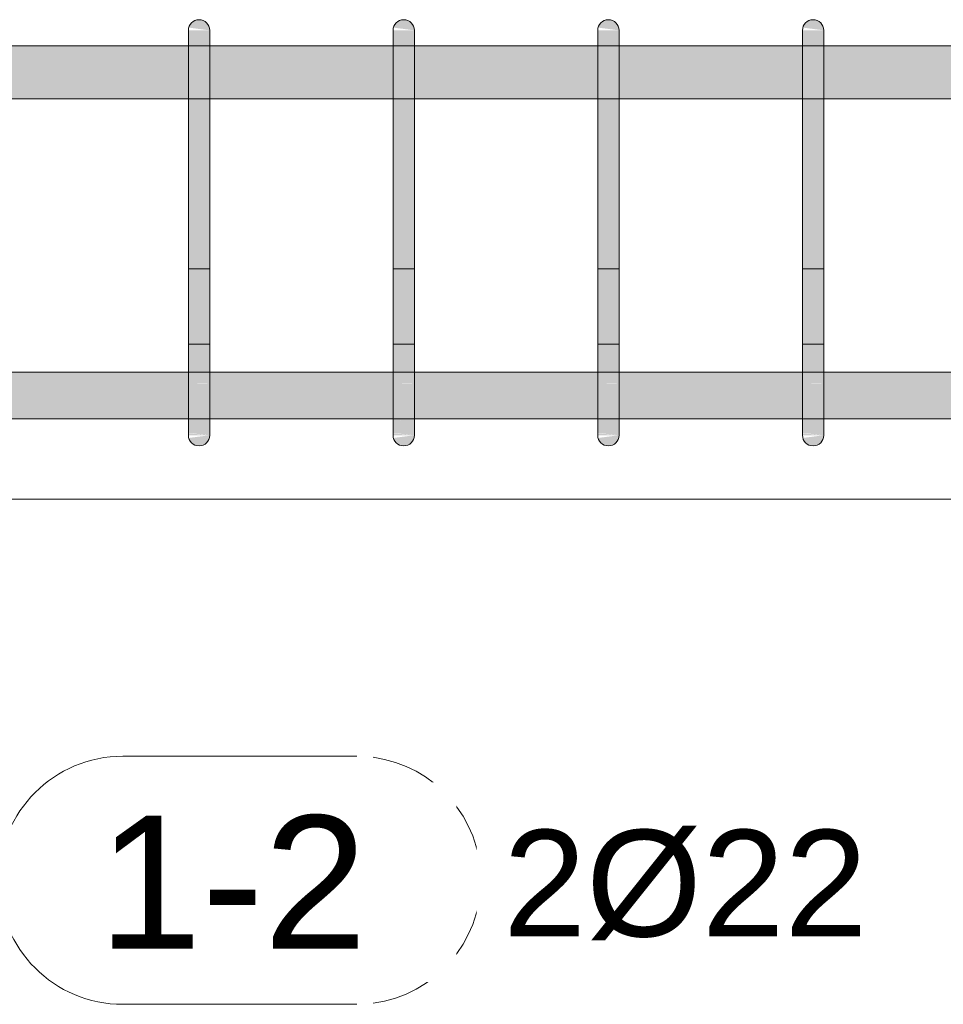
# Model space of a CAD drawing. Header units: millimetres. Extents: x 4307 to 42792, y 1610 to 10025.
# Tile 81 of 256: x 15406 to 15839, y 5383 to 5845. Entities that reach past the tile are written whole.
import ezdxf

# ---------------------------------------------------------------- set-up
doc = ezdxf.new("R2010")
doc.units = ezdxf.units.MM
for name, color, linetype, lineweight in [('S-BEAM', 12, 'Continuous', 9), ('S-RBAR', 171, 'Continuous', 5), ('S-RBAR-IDEN', 171, 'Continuous', 5)]:
    doc.layers.add(name, color=color, linetype=linetype, lineweight=lineweight)
doc.styles.add('Arial', font='arial.ttf', dxfattribs={"height": 50})
doc.styles.add('Arial_1', font='arial.ttf', dxfattribs={"height": 62.5})

# ---------------------------------------------------------------- blocks, each defined once
blk = doc.blocks.new('Popisek výztuže - _Typ_ množství_PRAVÝ-500031-V1')
at = {"layer": 'S-RBAR-IDEN'}
for p, q in [((6694.54, 8583.84), (6584.84, 8583.84)), ((6584.84, 8467.41), (6694.54, 8467.41))]:
    blk.add_line(p, q, dxfattribs=at)
for centre, start, end in [((6584.84, 8525.62), 90, 270), ((6694.54, 8525.62), 277.6434, 82.3566)]:
    blk.add_arc(centre, 58.22, start, end, dxfattribs=at)

msp = doc.modelspace()

# ---------------------------------------------------------------- hatches: boundary and pattern name
at = {"layer": 'S-RBAR'}
for points in [[(15495, 5840), (15494.83, 5841.29), (15494.33, 5842.5), (15493.54, 5843.54), (15492.5, 5844.33), (15491.29, 5844.83), (15490, 5845), (15488.71, 5844.83), (15487.5, 5844.33), (15486.46, 5843.54), (15485.67, 5842.5), (15485.17, 5841.29), (15494.83, 5840.02)], [(15591.02, 5840), (15590.85, 5841.29), (15590.35, 5842.5), (15589.55, 5843.54), (15588.52, 5844.33), (15587.31, 5844.83), (15586.02, 5845), (15584.72, 5844.83), (15583.52, 5844.33), (15582.48, 5843.54), (15581.69, 5842.5), (15581.19, 5841.29), (15590.85, 5840.02)], [(15687.03, 5840), (15686.86, 5841.29), (15686.36, 5842.5), (15685.57, 5843.54), (15684.53, 5844.33), (15683.33, 5844.83), (15682.03, 5845), (15680.74, 5844.83), (15679.53, 5844.33), (15678.5, 5843.54), (15677.7, 5842.5), (15677.2, 5841.29), (15686.86, 5840.02)], [(15783.05, 5840), (15782.88, 5841.29), (15782.38, 5842.5), (15781.58, 5843.54), (15780.55, 5844.33), (15779.34, 5844.83), (15778.05, 5845), (15776.75, 5844.83), (15775.55, 5844.33), (15774.51, 5843.54), (15773.72, 5842.5), (15773.22, 5841.29), (15782.88, 5840.02)], [(15495, 5815), (15495, 5840), (15485, 5840), (15485, 5815)], [(15591.02, 5815), (15591.02, 5840), (15581.02, 5840), (15581.02, 5815)], [(15687.03, 5815), (15687.03, 5840), (15677.03, 5840), (15677.03, 5815)], [(15783.05, 5815), (15783.05, 5840), (15773.05, 5840), (15773.05, 5815)], [(15495, 5675), (15495, 5815), (15485, 5815), (15485, 5675)], [(15591.02, 5675), (15591.02, 5815), (15581.02, 5815), (15581.02, 5675)], [(15687.03, 5675), (15687.03, 5815), (15677.03, 5815), (15677.03, 5675)], [(15783.05, 5675), (15783.05, 5815), (15773.05, 5815), (15773.05, 5675)], [(15490, 5645), (15491.29, 5645.17), (15492.5, 5645.67), (15493.54, 5646.46), (15494.33, 5647.5), (15494.83, 5648.71), (15494.83, 5649.98), (15485.17, 5648.71), (15485.67, 5647.5), (15486.46, 5646.46), (15487.5, 5645.67), (15488.71, 5645.17)], [(15586.02, 5645), (15587.31, 5645.17), (15588.52, 5645.67), (15589.55, 5646.46), (15590.35, 5647.5), (15590.85, 5648.71), (15590.85, 5649.98), (15581.19, 5648.71), (15581.69, 5647.5), (15582.48, 5646.46), (15583.52, 5645.67), (15584.72, 5645.17)], [(15682.03, 5645), (15683.33, 5645.17), (15684.53, 5645.67), (15685.57, 5646.46), (15686.36, 5647.5), (15686.86, 5648.71), (15686.86, 5649.98), (15677.2, 5648.71), (15677.7, 5647.5), (15678.5, 5646.46), (15679.53, 5645.67), (15680.74, 5645.17)], [(15778.05, 5645), (15779.34, 5645.17), (15780.55, 5645.67), (15781.58, 5646.46), (15782.38, 5647.5), (15782.88, 5648.71), (15782.88, 5649.98), (15773.22, 5648.71), (15773.72, 5647.5), (15774.51, 5646.46), (15775.55, 5645.67), (15776.75, 5645.17)]]:
    msp.add_hatch(color=7, dxfattribs=at).paths.add_polyline_path(points)
h = msp.add_hatch(color=7, dxfattribs=at)
h.paths.add_polyline_path([(17639.32, 5807.8), (17645, 5807.8), (17645, 5832.8), (17480.45, 5832.8), (17480.45, 5807.8), (17600.05, 5807.8)])
h.paths.add_polyline_path([(12385, 5807.8), (12548.61, 5807.8), (12548.61, 5832.8), (12385, 5832.8)])
h.paths.add_polyline_path([(14935, 5807.8), (14935, 5832.8), (14895, 5832.8), (14895, 5807.8), (14929.93, 5807.8)])
h.paths.add_polyline_path([(14995, 5807.8), (15035, 5807.8), (15035, 5832.8), (14995, 5832.8), (14995, 5815)])
h.paths.add_polyline_path([(17470.45, 5807.8), (17470.45, 5832.8), (17291.37, 5832.8), (17291.37, 5807.8), (17442.99, 5807.8)])
h.paths.add_polyline_path([(14945, 5807.8), (14985, 5807.8), (14985, 5832.8), (14945, 5832.8), (14945, 5815)])
h.paths.add_polyline_path([(12558.61, 5807.8), (12737.69, 5807.8), (12737.69, 5832.8), (12558.61, 5832.8), (12558.61, 5815)])
h.paths.add_polyline_path([(15045, 5807.8), (15085, 5807.8), (15085, 5832.8), (15045, 5832.8), (15045, 5815)])
h.paths.add_polyline_path([(14885, 5807.8), (14885, 5832.8), (14845, 5832.8), (14845, 5807.8), (14851.39, 5807.8)])
h.paths.add_polyline_path([(12747.69, 5807.8), (12926.77, 5807.8), (12926.77, 5832.8), (12747.69, 5832.8), (12747.69, 5815)])
h.paths.add_polyline_path([(14835, 5807.8), (14835, 5832.8), (14795, 5832.8), (14795, 5807.8), (14812.13, 5807.8)])
h.paths.add_polyline_path([(15095, 5807.8), (15135, 5807.8), (15135, 5832.8), (15095, 5832.8), (15095, 5815)])
h.paths.add_polyline_path([(17281.37, 5807.8), (17281.37, 5832.8), (17102.29, 5832.8), (17102.29, 5807.8), (17128.85, 5807.8)])
h.paths.add_polyline_path([(15145, 5807.8), (15185, 5807.8), (15185, 5832.8), (15145, 5832.8), (15145, 5815)])
h.paths.add_polyline_path([(17092.29, 5807.8), (17092.29, 5832.8), (16913.2, 5832.8), (16913.2, 5807.8), (17089.59, 5807.8)])
h.paths.add_polyline_path([(14785, 5807.8), (14785, 5832.8), (14745, 5832.8), (14745, 5807.8), (14772.86, 5807.8)])
h.paths.add_polyline_path([(15195, 5807.8), (15235, 5807.8), (15235, 5832.8), (15195, 5832.8), (15195, 5815)])
h.paths.add_polyline_path([(14735, 5807.8), (14735, 5832.8), (14695, 5832.8), (14695, 5807.8), (14733.59, 5807.8)])
h.paths.add_polyline_path([(12936.77, 5807.8), (13115.85, 5807.8), (13115.85, 5832.8), (12936.77, 5832.8), (12936.77, 5815)])
h.paths.add_polyline_path([(16903.2, 5807.8), (16903.2, 5832.8), (16743.2, 5832.8), (16743.2, 5807.8), (16893.25, 5807.8)])
h.paths.add_polyline_path([(15245, 5807.8), (15285, 5807.8), (15285, 5832.8), (15245, 5832.8), (15245, 5815)])
h.paths.add_polyline_path([(15295, 5807.8), (15335, 5807.8), (15335, 5832.8), (15295, 5832.8), (15295, 5815)])
h.paths.add_polyline_path([(14685, 5807.8), (14685, 5832.8), (14645, 5832.8), (14645, 5807.8), (14655.06, 5807.8)])
h.paths.add_polyline_path([(15345, 5807.8), (15385, 5807.8), (15385, 5832.8), (15345, 5832.8), (15345, 5815)])
h.paths.add_polyline_path([(13125.85, 5807.8), (13286.8, 5807.8), (13286.8, 5832.8), (13125.85, 5832.8), (13125.85, 5815)])
h.paths.add_polyline_path([(14635, 5807.8), (14635, 5832.8), (14545, 5832.8), (14545, 5807.8), (14615.8, 5807.8)])
h.paths.add_polyline_path([(13296.8, 5807.8), (13382.81, 5807.8), (13382.81, 5832.8), (13296.8, 5832.8), (13296.8, 5815)])
h.paths.add_polyline_path([(15395, 5807.8), (15485, 5807.8), (15485, 5832.8), (15395, 5832.8), (15395, 5815)])
h.paths.add_polyline_path([(16733.2, 5807.8), (16733.2, 5832.8), (16647.19, 5832.8), (16647.19, 5807.8), (16657.66, 5807.8)])
h.paths.add_polyline_path([(15495, 5807.8), (15581.02, 5807.8), (15581.02, 5832.8), (15495, 5832.8), (15495, 5815)])
h.paths.add_polyline_path([(16637.19, 5807.8), (16637.19, 5832.8), (16551.17, 5832.8), (16551.17, 5807.8), (16579.12, 5807.8)])
h.paths.add_polyline_path([(14535, 5807.8), (14535, 5832.8), (14448.98, 5832.8), (14448.98, 5807.8), (14458.73, 5807.8)])
h.paths.add_polyline_path([(13392.81, 5807.8), (13478.83, 5807.8), (13478.83, 5832.8), (13392.81, 5832.8), (13392.81, 5815)])
h.paths.add_polyline_path([(14438.98, 5807.8), (14438.98, 5832.8), (14352.97, 5832.8), (14352.97, 5807.8), (14380.2, 5807.8)])
h.paths.add_polyline_path([(15591.02, 5807.8), (15677.03, 5807.8), (15677.03, 5832.8), (15591.02, 5832.8), (15591.02, 5815)])
h.paths.add_polyline_path([(16541.17, 5807.8), (16541.17, 5832.8), (16455.16, 5832.8), (16455.16, 5807.8), (16500.59, 5807.8)])
h.paths.add_polyline_path([(14342.97, 5807.8), (14342.97, 5832.8), (14256.95, 5832.8), (14256.95, 5807.8), (14301.66, 5807.8)])
h.paths.add_polyline_path([(15687.03, 5807.8), (15773.05, 5807.8), (15773.05, 5832.8), (15687.03, 5832.8), (15687.03, 5815)])
h.paths.add_polyline_path([(13488.83, 5807.8), (13574.84, 5807.8), (13574.84, 5832.8), (13488.83, 5832.8), (13488.83, 5815)])
h.paths.add_polyline_path([(14246.95, 5807.8), (14246.95, 5832.8), (14160.94, 5832.8), (14160.94, 5807.8), (14223.13, 5807.8)])
h.paths.add_polyline_path([(15783.05, 5807.8), (15869.06, 5807.8), (15869.06, 5832.8), (15783.05, 5832.8), (15783.05, 5815)])
h.paths.add_polyline_path([(16445.16, 5807.8), (16445.16, 5832.8), (16359.14, 5832.8), (16359.14, 5807.8), (16422.06, 5807.8)])
h.paths.add_polyline_path([(14150.94, 5807.8), (14150.94, 5832.8), (14064.92, 5832.8), (14064.92, 5807.8), (14144.6, 5807.8)])
h.paths.add_polyline_path([(13584.84, 5807.8), (13670.86, 5807.8), (13670.86, 5832.8), (13584.84, 5832.8), (13584.84, 5815)])
h.paths.add_polyline_path([(15879.06, 5807.8), (15965.08, 5807.8), (15965.08, 5832.8), (15879.06, 5832.8), (15879.06, 5815)])
h.paths.add_polyline_path([(14054.92, 5807.8), (14054.92, 5832.8), (13968.91, 5832.8), (13968.91, 5807.8), (13987.53, 5807.8)])
h.paths.add_polyline_path([(16349.14, 5807.8), (16349.14, 5832.8), (16263.13, 5832.8), (16263.13, 5807.8), (16343.52, 5807.8)])
h.paths.add_polyline_path([(15975.08, 5807.8), (16061.09, 5807.8), (16061.09, 5832.8), (15975.08, 5832.8), (15975.08, 5815)])
h.paths.add_polyline_path([(13958.91, 5807.8), (13958.91, 5832.8), (13872.89, 5832.8), (13872.89, 5807.8), (13909, 5807.8)])
h.paths.add_polyline_path([(16071.09, 5807.8), (16157.11, 5807.8), (16157.11, 5832.8), (16071.09, 5832.8), (16071.09, 5815)])
h.paths.add_polyline_path([(13680.86, 5807.8), (13766.87, 5807.8), (13766.87, 5832.8), (13680.86, 5832.8), (13680.86, 5815)])
h.paths.add_polyline_path([(16253.13, 5807.8), (16253.13, 5832.8), (16167.11, 5832.8), (16167.11, 5807.8), (16186.46, 5807.8)])
h.paths.add_polyline_path([(13862.89, 5807.8), (13862.89, 5832.8), (13776.87, 5832.8), (13776.87, 5807.8), (13830.46, 5807.8)])
h = msp.add_hatch(color=7, dxfattribs=at)
h.paths.add_polyline_path([(15495, 5657.64), (15581.02, 5657.92), (15581.02, 5679.64), (15495, 5679.64), (15495, 5657.92)])
h.paths.add_polyline_path([(20285, 5657.64), (20285, 5679.64), (20245, 5679.64), (20245, 5657.64), (20270.18, 5657.64)])
h.paths.add_polyline_path([(15479.66, 5657.64), (15485, 5657.92), (15485, 5679.64), (15395, 5679.64), (15395, 5657.64), (15401.13, 5657.64)])
h.paths.add_polyline_path([(19406.31, 5657.64), (19450.94, 5657.92), (19450.94, 5679.64), (19364.92, 5679.64), (19364.92, 5657.64), (19367.05, 5657.64)])
h.paths.add_polyline_path([(19354.92, 5657.64), (19354.92, 5679.64), (19268.91, 5679.64), (19268.91, 5657.64), (19327.78, 5657.64)])
h.paths.add_polyline_path([(15591.02, 5657.64), (15677.03, 5657.92), (15677.03, 5679.64), (15591.02, 5679.64), (15591.02, 5657.92)])
h.paths.add_polyline_path([(15095, 5657.64), (15135, 5657.92), (15135, 5679.64), (15095, 5679.64), (15095, 5657.92)])
h.paths.add_polyline_path([(20302.3, 5657.64), (20302.3, 5679.64), (20295, 5679.64), (20295, 5657.64)])
h.paths.add_polyline_path([(15687.03, 5657.64), (15773.05, 5657.92), (15773.05, 5679.64), (15687.03, 5679.64), (15687.03, 5657.92)])
h.paths.add_polyline_path([(19484.85, 5657.64), (19546.95, 5657.92), (19546.95, 5679.64), (19460.94, 5679.64), (19460.94, 5657.64)])
h.paths.add_polyline_path([(15783.05, 5657.64), (15869.06, 5657.92), (15869.06, 5679.64), (15783.05, 5679.64), (15783.05, 5657.92)])
h.paths.add_polyline_path([(15385, 5657.64), (15385, 5679.64), (15345, 5679.64), (15345, 5657.64), (15361.86, 5657.64)])
h.paths.add_polyline_path([(19258.91, 5657.64), (19258.91, 5679.64), (19172.89, 5679.64), (19172.89, 5657.64), (19249.25, 5657.64)])
h.paths.add_polyline_path([(20235, 5657.64), (20235, 5679.64), (20195, 5679.64), (20195, 5657.64), (20230.91, 5657.64)])
h.paths.add_polyline_path([(15879.06, 5657.64), (15965.08, 5657.92), (15965.08, 5679.64), (15879.06, 5679.64), (15879.06, 5657.92)])
h.paths.add_polyline_path([(15975.08, 5657.64), (16061.09, 5657.92), (16061.09, 5679.64), (15975.08, 5679.64), (15975.08, 5657.92)])
h.paths.add_polyline_path([(19556.95, 5657.64), (19642.97, 5657.92), (19642.97, 5679.64), (19556.95, 5679.64), (19556.95, 5657.92)])
h.paths.add_polyline_path([(19162.89, 5657.64), (19162.89, 5679.64), (19076.87, 5679.64), (19076.87, 5657.64), (19131.45, 5657.64)])
h.paths.add_polyline_path([(15145, 5657.64), (15185, 5657.92), (15185, 5679.64), (15145, 5679.64), (15145, 5657.92)])
h.paths.add_polyline_path([(16071.09, 5657.64), (16157.11, 5657.92), (16157.11, 5679.64), (16071.09, 5679.64), (16071.09, 5657.92)])
h.paths.add_polyline_path([(19066.87, 5657.64), (19066.87, 5679.64), (18980.86, 5679.64), (18980.86, 5657.64), (19052.91, 5657.64)])
h.paths.add_polyline_path([(16167.11, 5657.64), (16253.13, 5657.92), (16253.13, 5679.64), (16167.11, 5679.64), (16167.11, 5657.92)])
h.paths.add_polyline_path([(15085, 5657.64), (15085, 5679.64), (15045, 5679.64), (15045, 5657.64), (15047.73, 5657.64)])
h.paths.add_polyline_path([(20185, 5657.64), (20185, 5679.64), (20145, 5679.64), (20145, 5657.64), (20152.38, 5657.64)])
h.paths.add_polyline_path([(16263.13, 5657.64), (16349.14, 5657.92), (16349.14, 5679.64), (16263.13, 5679.64), (16263.13, 5657.92)])
h.paths.add_polyline_path([(15335, 5657.64), (15335, 5679.64), (15295, 5679.64), (15295, 5657.64), (15322.59, 5657.64)])
h.paths.add_polyline_path([(20135, 5657.64), (20135, 5679.64), (20095, 5679.64), (20095, 5657.64), (20113.11, 5657.64)])
h.paths.add_polyline_path([(16359.14, 5657.64), (16445.16, 5657.92), (16445.16, 5679.64), (16359.14, 5679.64), (16359.14, 5657.92)])
h.paths.add_polyline_path([(18970.86, 5657.64), (18970.86, 5679.64), (18884.84, 5679.64), (18884.84, 5657.64), (18935.12, 5657.64)])
h.paths.add_polyline_path([(19652.97, 5657.64), (19738.98, 5657.92), (19738.98, 5679.64), (19652.97, 5679.64), (19652.97, 5657.92)])
h.paths.add_polyline_path([(16455.16, 5657.64), (16541.17, 5657.92), (16541.17, 5679.64), (16455.16, 5679.64), (16455.16, 5657.92)])
h.paths.add_polyline_path([(18874.84, 5657.64), (18874.84, 5679.64), (18788.83, 5679.64), (18788.83, 5657.64), (18856.58, 5657.64)])
h.paths.add_polyline_path([(16551.17, 5657.64), (16637.19, 5657.92), (16637.19, 5679.64), (16551.17, 5679.64), (16551.17, 5657.92)])
h.paths.add_polyline_path([(20085, 5657.64), (20085, 5679.64), (20045, 5679.64), (20045, 5657.64), (20073.85, 5657.64)])
h.paths.add_polyline_path([(16647.19, 5657.64), (16733.2, 5657.92), (16733.2, 5679.64), (16647.19, 5679.64), (16647.19, 5657.92)])
h.paths.add_polyline_path([(15285, 5657.64), (15285, 5679.64), (15245, 5679.64), (15245, 5657.64), (15283.33, 5657.64)])
h.paths.add_polyline_path([(18778.83, 5657.64), (18778.83, 5679.64), (18692.81, 5679.64), (18692.81, 5657.64), (18778.05, 5657.64)])
h.paths.add_polyline_path([(16743.2, 5657.64), (16903.2, 5657.92), (16903.2, 5679.64), (16743.2, 5679.64), (16743.2, 5657.92)])
h.paths.add_polyline_path([(16913.2, 5657.64), (17092.29, 5657.92), (17092.29, 5679.64), (16913.2, 5679.64), (16913.2, 5657.92)])
h.paths.add_polyline_path([(20035, 5657.64), (20035, 5679.64), (19995, 5679.64), (19995, 5657.64), (20034.58, 5657.64)])
h.paths.add_polyline_path([(18682.81, 5657.64), (18682.81, 5679.64), (18596.8, 5679.64), (18596.8, 5657.64), (18660.25, 5657.64)])
h.paths.add_polyline_path([(17102.29, 5657.64), (17281.37, 5657.92), (17281.37, 5679.64), (17102.29, 5679.64), (17102.29, 5657.92)])
h.paths.add_polyline_path([(19748.98, 5657.64), (19835, 5657.92), (19835, 5679.64), (19748.98, 5679.64), (19748.98, 5657.92)])
h.paths.add_polyline_path([(18586.8, 5657.64), (18586.8, 5679.64), (18425.85, 5679.64), (18425.85, 5657.64), (18581.72, 5657.64)])
h.paths.add_polyline_path([(17291.37, 5657.64), (17470.45, 5657.92), (17470.45, 5679.64), (17291.37, 5679.64), (17291.37, 5657.92)])
h.paths.add_polyline_path([(19985, 5657.64), (19985, 5679.64), (19945, 5679.64), (19945, 5657.64), (19956.05, 5657.64)])
h.paths.add_polyline_path([(15195, 5657.64), (15235, 5657.92), (15235, 5679.64), (15195, 5679.64), (15195, 5657.92)])
h.paths.add_polyline_path([(17480.45, 5657.64), (17659.53, 5657.92), (17659.53, 5679.64), (17480.45, 5679.64), (17480.45, 5657.92)])
h.paths.add_polyline_path([(17669.53, 5657.64), (17848.61, 5657.92), (17848.61, 5679.64), (17669.53, 5679.64), (17669.53, 5657.92)])
h.paths.add_polyline_path([(19935, 5657.64), (19935, 5679.64), (19845, 5679.64), (19845, 5657.64), (19916.78, 5657.64)])
h.paths.add_polyline_path([(17858.61, 5657.64), (18037.69, 5657.92), (18037.69, 5679.64), (17858.61, 5679.64), (17858.61, 5657.92)])
h.paths.add_polyline_path([(18415.85, 5657.64), (18415.85, 5679.64), (18236.77, 5679.64), (18236.77, 5657.64), (18385.38, 5657.64)])
h.paths.add_polyline_path([(18047.69, 5657.64), (18226.77, 5657.92), (18226.77, 5679.64), (18047.69, 5679.64), (18047.69, 5657.92)])
h.paths.add_polyline_path([(15027.7, 5657.64), (15035, 5657.92), (15035, 5679.64), (15027.7, 5679.64), (15027.7, 5657.92)])
h = msp.add_hatch(color=7, dxfattribs=at)
h.paths.add_polyline_path([(15495, 5653.08), (15495, 5653.74), (15493.64, 5653.89), (15492.8, 5653.51)])
h.paths.add_polyline_path([(15489.51, 5655.53), (15487.83, 5657.49), (15485, 5657.92), (15485, 5656.75)])
h.paths.add_polyline_path([(15495, 5661.72), (15495, 5663.44), (15485, 5665.43), (15489.72, 5661.91)])
h.paths.add_polyline_path([(15485, 5674.03), (15495, 5674.24), (15495, 5675), (15485, 5675)])
h = msp.add_hatch(color=7, dxfattribs=at)
h.paths.add_polyline_path([(15495, 5650), (15495, 5653.08), (15492.8, 5653.51), (15493.64, 5653.89), (15495, 5653.74), (15495, 5661.72), (15490.47, 5661.99), (15485, 5665.43), (15485, 5658.15), (15487.97, 5657.32), (15489.51, 5655.53), (15485, 5656.75), (15485.17, 5650.99), (15487.09, 5650.85), (15491.29, 5650.4)])
h.paths.add_polyline_path([(15485, 5650), (15495, 5650), (15485, 5650.85)])
h.paths.add_polyline_path([(15495, 5663.44), (15495, 5674.24), (15492.97, 5674.03), (15485, 5674.03), (15485, 5665.43)])
h = msp.add_hatch(color=7, dxfattribs=at)
h.paths.add_polyline_path([(15591.02, 5653.08), (15591.02, 5653.74), (15589.66, 5653.89), (15588.81, 5653.51)])
h.paths.add_polyline_path([(15585.52, 5655.53), (15583.84, 5657.49), (15581.02, 5657.92), (15581.02, 5656.75)])
h.paths.add_polyline_path([(15591.02, 5661.72), (15591.02, 5663.44), (15581.02, 5665.43), (15585.74, 5661.91)])
h.paths.add_polyline_path([(15581.02, 5674.03), (15591.02, 5674.24), (15591.02, 5675), (15581.02, 5675)])
h = msp.add_hatch(color=7, dxfattribs=at)
h.paths.add_polyline_path([(15591.02, 5650), (15591.02, 5653.08), (15588.81, 5653.51), (15589.66, 5653.89), (15591.02, 5653.74), (15591.02, 5661.72), (15586.48, 5661.99), (15581.02, 5665.43), (15581.02, 5658.15), (15583.99, 5657.32), (15585.52, 5655.53), (15581.02, 5656.75), (15581.19, 5650.99), (15583.1, 5650.85), (15587.31, 5650.4)])
h.paths.add_polyline_path([(15581.02, 5650), (15591.02, 5650), (15581.02, 5650.85)])
h.paths.add_polyline_path([(15591.02, 5663.44), (15591.02, 5674.24), (15588.99, 5674.03), (15581.02, 5674.03), (15581.02, 5665.43)])
h = msp.add_hatch(color=7, dxfattribs=at)
h.paths.add_polyline_path([(15687.03, 5653.08), (15687.03, 5653.74), (15685.67, 5653.89), (15684.83, 5653.51)])
h.paths.add_polyline_path([(15681.54, 5655.53), (15679.86, 5657.49), (15677.03, 5657.92), (15677.03, 5656.75)])
h.paths.add_polyline_path([(15687.03, 5661.72), (15687.03, 5663.44), (15677.03, 5665.43), (15681.76, 5661.91)])
h.paths.add_polyline_path([(15677.03, 5674.03), (15687.03, 5674.24), (15687.03, 5675), (15677.03, 5675)])
h = msp.add_hatch(color=7, dxfattribs=at)
h.paths.add_polyline_path([(15687.03, 5650), (15687.03, 5653.08), (15684.83, 5653.51), (15685.67, 5653.89), (15687.03, 5653.74), (15687.03, 5661.72), (15682.5, 5661.99), (15677.03, 5665.43), (15677.03, 5658.15), (15680, 5657.32), (15681.54, 5655.53), (15677.03, 5656.75), (15677.2, 5650.99), (15679.12, 5650.85), (15683.33, 5650.4)])
h.paths.add_polyline_path([(15677.03, 5650), (15687.03, 5650), (15677.03, 5650.85)])
h.paths.add_polyline_path([(15687.03, 5663.44), (15687.03, 5674.24), (15685, 5674.03), (15677.03, 5674.03), (15677.03, 5665.43)])
h = msp.add_hatch(color=7, dxfattribs=at)
h.paths.add_polyline_path([(15783.05, 5653.08), (15783.05, 5653.74), (15781.69, 5653.89), (15780.85, 5653.51)])
h.paths.add_polyline_path([(15777.56, 5655.53), (15775.87, 5657.49), (15773.05, 5657.92), (15773.05, 5656.75)])
h.paths.add_polyline_path([(15783.05, 5661.72), (15783.05, 5663.44), (15773.05, 5665.43), (15777.77, 5661.91)])
h.paths.add_polyline_path([(15773.05, 5674.03), (15783.05, 5674.24), (15783.05, 5675), (15773.05, 5675)])
h = msp.add_hatch(color=7, dxfattribs=at)
h.paths.add_polyline_path([(15783.05, 5650), (15783.05, 5653.08), (15780.85, 5653.51), (15781.69, 5653.89), (15783.05, 5653.74), (15783.05, 5661.72), (15778.52, 5661.99), (15773.05, 5665.43), (15773.05, 5658.15), (15776.02, 5657.32), (15777.56, 5655.53), (15773.05, 5656.75), (15773.22, 5650.99), (15775.13, 5650.85), (15779.34, 5650.4)])
h.paths.add_polyline_path([(15773.05, 5650), (15783.05, 5650), (15773.05, 5650.85)])
h.paths.add_polyline_path([(15783.05, 5663.44), (15783.05, 5674.24), (15781.02, 5674.03), (15773.05, 5674.03), (15773.05, 5665.43)])

# ---------------------------------------------------------------- linework, layer by layer
at = {"layer": 'S-BEAM'}
for p, q in [((20140, 5620), (15190, 5620)), ((15190, 5620), (20140, 5620))]:
    msp.add_line(p, q, dxfattribs=at)
at = {"layer": 'S-RBAR'}
for p, q in [((15485, 5815), (15485, 5840)), ((15485, 5815), (15485, 5840)), ((15495, 5815), (15495, 5840)), ((15495, 5815), (15495, 5840)), ((15581.02, 5815), (15581.02, 5840)), ((15581.02, 5815), (15581.02, 5840)), ((15591.02, 5815), (15591.02, 5840)), ((15591.02, 5815), (15591.02, 5840)), ((15677.03, 5815), (15677.03, 5840)), ((15677.03, 5815), (15677.03, 5840)), ((15687.03, 5815), (15687.03, 5840)), ((15687.03, 5815), (15687.03, 5840)), ((15773.05, 5815), (15773.05, 5840)), ((15773.05, 5815), (15773.05, 5840)), ((15783.05, 5815), (15783.05, 5840)), ((15783.05, 5815), (15783.05, 5840)), ((17645, 5832.8), (12385, 5832.8)), ((17645, 5832.8), (12385, 5832.8)), ((17645, 5832.8), (12385, 5832.8)), ((15485, 5675), (15485, 5815)), ((15485, 5815), (15485, 5675)), ((15495, 5675), (15495, 5815)), ((15495, 5815), (15495, 5675)), ((15581.02, 5675), (15581.02, 5815)), ((15581.02, 5815), (15581.02, 5675)), ((15591.02, 5675), (15591.02, 5815)), ((15591.02, 5815), (15591.02, 5675)), ((15677.03, 5675), (15677.03, 5815)), ((15677.03, 5815), (15677.03, 5675)), ((15687.03, 5675), (15687.03, 5815)), ((15687.03, 5815), (15687.03, 5675)), ((15773.05, 5675), (15773.05, 5815)), ((15773.05, 5815), (15773.05, 5675)), ((15783.05, 5675), (15783.05, 5815)), ((15783.05, 5815), (15783.05, 5675)), ((17645, 5807.8), (12385, 5807.8)), ((17645, 5807.8), (12385, 5807.8)), ((17645, 5807.8), (12385, 5807.8)), ((15485, 5728.03), (15485, 5692.68)), ((15485, 5728.03), (15495, 5728.03)), ((15495, 5728.03), (15495, 5692.68)), ((15581.02, 5728.03), (15581.02, 5692.68)), ((15581.02, 5728.03), (15591.02, 5728.03)), ((15591.02, 5728.03), (15591.02, 5692.68)), ((15677.03, 5728.03), (15677.03, 5692.68)), ((15677.03, 5728.03), (15687.03, 5728.03)), ((15687.03, 5728.03), (15687.03, 5692.68)), ((15773.05, 5728.03), (15773.05, 5692.68)), ((15773.05, 5728.03), (15783.05, 5728.03)), ((15783.05, 5728.03), (15783.05, 5692.68)), ((15485, 5650), (15485, 5692.68)), ((15495, 5692.68), (15485, 5692.68)), ((15485, 5657.32), (15485, 5692.68)), ((15495, 5650), (15495, 5692.68)), ((15495, 5657.32), (15495, 5692.68)), ((15581.02, 5650), (15581.02, 5692.68)), ((15591.02, 5692.68), (15581.02, 5692.68)), ((15581.02, 5657.32), (15581.02, 5692.68)), ((15591.02, 5650), (15591.02, 5692.68)), ((15591.02, 5657.32), (15591.02, 5692.68)), ((15677.03, 5650), (15677.03, 5692.68)), ((15687.03, 5692.68), (15677.03, 5692.68)), ((15677.03, 5657.32), (15677.03, 5692.68)), ((15687.03, 5650), (15687.03, 5692.68)), ((15687.03, 5657.32), (15687.03, 5692.68)), ((15773.05, 5650), (15773.05, 5692.68)), ((15783.05, 5692.68), (15773.05, 5692.68)), ((15773.05, 5657.32), (15773.05, 5692.68)), ((15783.05, 5650), (15783.05, 5692.68)), ((15783.05, 5657.32), (15783.05, 5692.68)), ((20302.3, 5679.64), (15027.7, 5679.64)), ((20302.3, 5679.64), (15027.7, 5679.64)), ((20302.3, 5679.64), (15027.7, 5679.64)), ((15485, 5650), (15485, 5675)), ((15485, 5657.32), (15485, 5675)), ((15495, 5650), (15495, 5675)), ((15495, 5650), (15495, 5675)), ((15581.02, 5650), (15581.02, 5675)), ((15581.02, 5657.32), (15581.02, 5675)), ((15591.02, 5650), (15591.02, 5675)), ((15591.02, 5650), (15591.02, 5675)), ((15677.03, 5650), (15677.03, 5675)), ((15677.03, 5657.32), (15677.03, 5675)), ((15687.03, 5650), (15687.03, 5675)), ((15687.03, 5650), (15687.03, 5675)), ((15773.05, 5650), (15773.05, 5675)), ((15773.05, 5657.32), (15773.05, 5675)), ((15783.05, 5650), (15783.05, 5675)), ((15783.05, 5650), (15783.05, 5675)), ((20302.3, 5657.64), (15027.7, 5657.64)), ((20302.3, 5657.64), (15027.7, 5657.64)), ((20302.3, 5657.64), (15027.7, 5657.64)), ((15485, 5650.85), (15485, 5657.32)), ((15485, 5650.85), (15485, 5657.32)), ((15495, 5650), (15495, 5657.32)), ((15581.02, 5650.85), (15581.02, 5657.32)), ((15581.02, 5650.85), (15581.02, 5657.32)), ((15591.02, 5650), (15591.02, 5657.32)), ((15677.03, 5650.85), (15677.03, 5657.32)), ((15677.03, 5650.85), (15677.03, 5657.32)), ((15687.03, 5650), (15687.03, 5657.32)), ((15773.05, 5650.85), (15773.05, 5657.32)), ((15773.05, 5650.85), (15773.05, 5657.32)), ((15783.05, 5650), (15783.05, 5657.32))]:
    msp.add_line(p, q, dxfattribs=at)
for centre, start, end in [((15490, 5840), 0, 180), ((15490, 5840), 0, 180), ((15586.02, 5840), 0, 180), ((15586.02, 5840), 0, 180), ((15682.03, 5840), 0, 180), ((15682.03, 5840), 0, 180), ((15778.05, 5840), 0, 180), ((15778.05, 5840), 0, 180), ((15490, 5650), 180, 360), ((15490, 5650), 180, 360), ((15490, 5650), 180, 360), ((15586.02, 5650), 180, 360), ((15586.02, 5650), 180, 360), ((15586.02, 5650), 180, 360), ((15682.03, 5650), 180, 360), ((15682.03, 5650), 180, 360), ((15682.03, 5650), 180, 360), ((15778.05, 5650), 180, 360), ((15778.05, 5650), 180, 360), ((15778.05, 5650), 180, 360)]:
    msp.add_arc(centre, 5, start, end, dxfattribs=at)

# ---------------------------------------------------------------- block references
at = {"layer": 'S-RBAR-IDEN'}
msp.add_blockref('Popisek výztuže - _Typ_ množství_PRAVÝ-500031-V1', (8869.41, -3084.46), dxfattribs=at)

# ---------------------------------------------------------------- texts
at = {"layer": 'S-RBAR-IDEN', "insert": (15632.67, 5464.78), "char_height": 50, "width": 210.443, "attachment_point": 1, "style": 'Arial', "bg_fill": 3, "box_fill_scale": 1.25, "bg_fill_color": 256, "bg_fill_true_color": 13158600, "bg_fill_transparency": 0}
msp.add_mtext('2Ø22', dxfattribs=at)

# ---------------------------------------------------------------- next in the draw order: texts
at = {"layer": 'S-RBAR-IDEN', "insert": (15442.68, 5471.53), "char_height": 62.5, "width": 152.3206, "attachment_point": 1, "style": 'Arial_1', "bg_fill": 3, "box_fill_scale": 1.25, "bg_fill_color": 256, "bg_fill_true_color": 13158600, "bg_fill_transparency": 0}
msp.add_mtext('1-2', dxfattribs=at)

doc.saveas('drawing.dxf')
